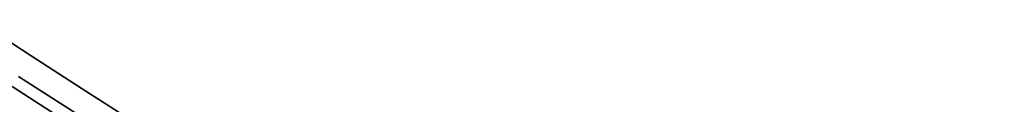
# Model space of a CAD drawing. Header units: metres. Extents: x 154839 to 161660, y 370737 to 378039.
# Tile 42 of 121: x 157820.93 to 157902.56, y 372474.48 to 372481.17. Entities that reach past the tile are written whole.
import ezdxf

# ---------------------------------------------------------------- set-up
doc = ezdxf.new("R2010")
doc.units = ezdxf.units.M
doc.layers.add('N-WE-GW-WATERGANG-G', color=130, linetype='Continuous', lineweight=35)

msp = doc.modelspace()

# ---------------------------------------------------------------- linework, layer by layer
at = {"layer": 'N-WE-GW-WATERGANG-G', "flags": 128}
for points in [[(157906.66, 372423.538), (157902.433, 372426.36), (157898.173, 372429.133), (157893.833, 372431.789), (157889.644, 372434.657), (157885.479, 372437.56), (157881.3, 372440.441), (157877.105, 372443.3), (157872.896, 372446.139), (157868.673, 372448.956), (157864.435, 372451.752), (157860.186, 372454.532), (157855.764, 372457.039), (157851.323, 372459.512), (157847.098, 372462.326), (157842.828, 372465.071), (157838.562, 372467.825), (157834.325, 372470.521), (157830.173, 372473.168), (157826.028, 372475.826), (157821.892, 372478.494), (157817.762, 372481.173)], [(157904.857, 372421.047), (157900.634, 372423.848), (157896.385, 372426.611), (157892.124, 372429.352), (157887.963, 372432.234), (157883.81, 372435.127), (157879.642, 372438), (157875.46, 372440.852), (157871.263, 372443.682), (157867.052, 372446.491), (157862.827, 372449.279), (157858.587, 372452.045), (157854.166, 372454.527), (157849.73, 372456.98), (157845.507, 372459.77), (157841.255, 372462.515), (157837.002, 372465.261), (157832.769, 372467.955), (157828.604, 372470.609), (157824.446, 372473.275), (157820.296, 372475.951)]]:
    msp.add_lwpolyline(points, dxfattribs=at)
msp.add_lwpolyline([(157820.828, 372476.798), (157824.973, 372474.124), (157829.127, 372471.462), (157833.287, 372468.81), (157837.522, 372466.115), (157841.779, 372463.366), (157846.035, 372460.619), (157850.263, 372457.826), (157854.703, 372455.371), (157859.128, 372452.886), (157863.372, 372450.117), (157867.601, 372447.327), (157871.817, 372444.515), (157876.018, 372441.682), (157880.204, 372438.827), (157884.376, 372435.952), (157888.533, 372433.055), (157892.699, 372430.171), (157896.963, 372427.426), (157901.216, 372424.661), (157906.655, 372421.054, 0.353619)], format="xyb", dxfattribs=at)

doc.saveas('drawing.dxf')
